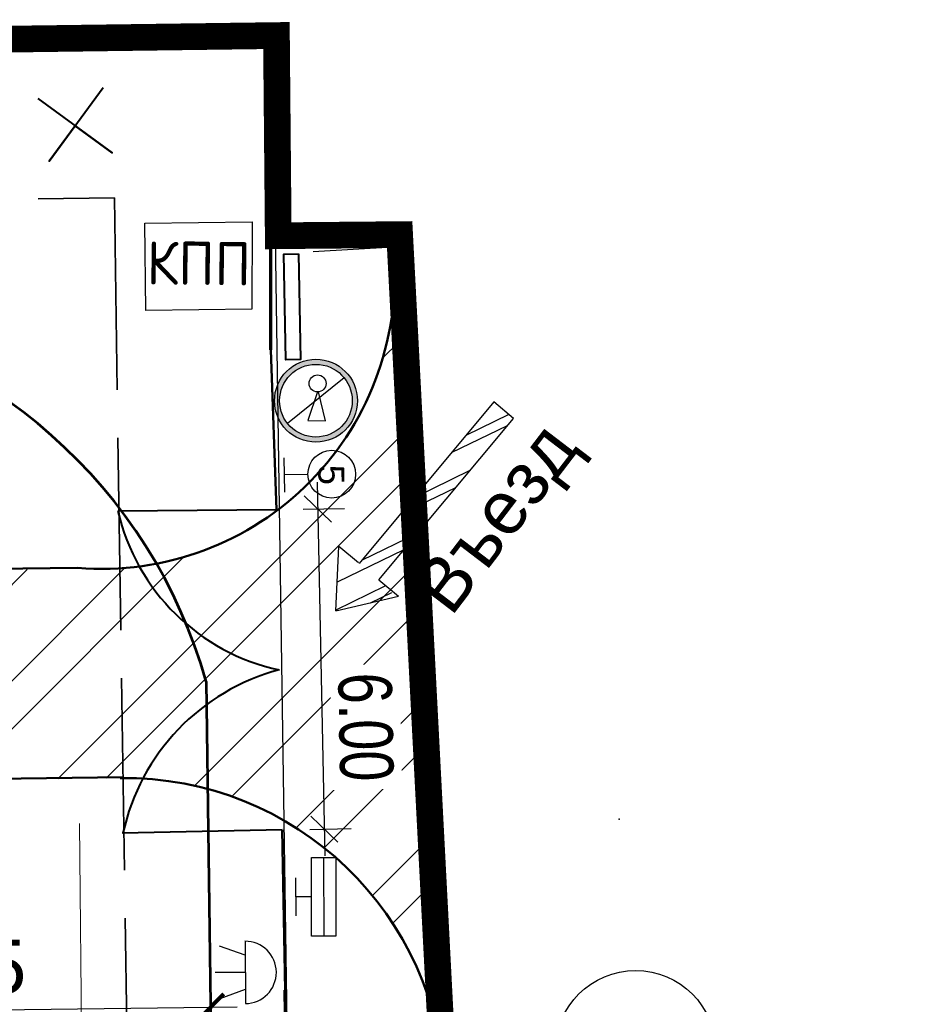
# Model space of a CAD drawing. Header units: millimetres. Extents: x -1417942937 to 6455317, y -572870874 to 774296.
# Tile 31 of 76: x 3227661 to 3227678, y 386199 to 386217. Entities that reach past the tile are written whole.
import ezdxf

# ---------------------------------------------------------------- set-up
doc = ezdxf.new("R2010")
doc.units = ezdxf.units.MM
doc.linetypes.add('ACAD_ISO02W100', pattern=[15, 12, -3])
doc.linetypes.add('ACAD_ISO04W100', pattern=[30, 24, -3, 0, -3])
for name, color, linetype, lineweight in [('000_Опасная зона', 10, 'Continuous', 35), ('0_ВЫНОСКИ', 250, 'Continuous', 20), ('Мои размеры', 7, 'Continuous', 25), ('Уровень3', 7, 'Continuous', 30)]:
    doc.layers.add(name, color=color, linetype=linetype, lineweight=lineweight)
for name, color, linetype in [('1 Граница благоустройства', 7, 'Continuous'), ('1 Здание', 7, 'Continuous'), ('1 Здание 31.10.22', 7, 'Continuous'), ('1 Оси', 7, 'Continuous'), ('1 откос', 7, 'Continuous'), ('1 проезды', 7, 'Continuous'), ('ТОЧКИ_ОБОСНОВАНИЯ', 255, 'Continuous')]:
    doc.layers.add(name, color=color, linetype=linetype)
doc.styles.add('ACAD14', font='arial.ttf', dxfattribs={"width": 0.75, "height": 1.5})
doc.styles.add('Arial', font='arial.ttf')
doc.styles.add('GOST-2.304_Type-B', font='GOST Common.ttf')
doc.styles.get("Standard").update_dxf_attribs({"font": 'arial.ttf'})
doc.styles.add('ДИПЛОМ', font='isocpeui.ttf')
doc.linetypes.add('OZ_krana', pattern='A,20,[130,ltypeshp.shx,S=3,R=0,X=0,Y=3],-0.01,[130,ltypeshp.shx,S=1.414,R=45,X=1,Y=5],-0.01,[130,ltypeshp.shx,S=1.414,R=-45,X=1,Y=3],20,-5,0,2,-5', length=52.02)
doc.linetypes.add('зигзаг', pattern='A,0.0001,-0.2,[131,ltypeshp.shx,S=0.2,R=0,X=-0.2,Y=0],-0.4,[131,ltypeshp.shx,S=0.2,R=180,X=0.2,Y=0],-0.2', length=0.8001)
doc.linetypes.add('ограждение2', pattern='A,6.35,-2.54,[132,ltypeshp.shx,S=2.54,R=0,X=-2.54,Y=0],-2.54,25.4', length=36.83)
doc.dimstyles.new('Генплан-чел', dxfattribs={"dimtxt": 1.5, "dimasz": 0.5, "dimexe": 0.5, "dimexo": 0.5, "dimtad": 1, "dimzin": 0, "dimdsep": 46, "dimtxsty": 'ACAD14', "dimblk": 'OBLIQUE', "dimcen": 1, "dimdle": 0.5, "dimclrd": 256, "dimclre": 256, "dimclrt": 256, "dimadec": 8, "dimazin": 2, "dimtfac": 1, "dimtmove": 0, "dimatfit": 3, "dimldrblk": 'OPEN30', "dimfxl": 0.5, "dimtfill": 1, "dimtfillclr": 256, "dimtolj": 1, "dimtzin": 0, "dimlwd": -1, "dimlwe": -1, "dimarcsym": 0})
picture_1 = doc.add_image_def('image2.tif', size_in_pixel=(27388, 31050))

# ---------------------------------------------------------------- blocks, each defined once
blk = doc.blocks.new('егыук5к')
at = {"layer": '1 Оси', "color": 1, "lineweight": 30, "ltscale": 100}
blk.add_circle((-52828, -86834), 1500, dxfattribs=at)
blk = doc.blocks.new('5 кмч')
at = {"color": 18, "linetype": 'Continuous', "lineweight": 30, "true_color": 0x000000}
for points in [[(2610.542, 2777.315), (2610.542, 2776.584)], [(2610.008, 2776.584), (2611.076, 2776.584)]]:
    blk.add_lwpolyline(points, dxfattribs=at)
blk.add_circle((2610.542, 2778.051), 0.736, dxfattribs=at)
at = {"color": 18, "linetype": 'Continuous', "lineweight": 18, "ltscale": 100, "true_color": 0x000000, "insert": (2610.25, 2778.436), "char_height": 0.8, "width": 8583.50247, "attachment_point": 1}
blk.add_mtext('{\\fArial|b0|i0|c204|p34;5}', dxfattribs=at)
blk = doc.blocks.new('паспорт')
at = {"layer": 'Уровень3', "color": 18, "lineweight": 25, "true_color": 0x000000}
for p, q in [((8435629, -986726), (8439527, -986726)), ((8435629, -987927), (8435629, -986726)), ((8439527, -986726), (8439527, -987927)), ((8435629, -987326), (8439527, -987326)), ((8439527, -987927), (8435629, -987927)), ((8437578, -987927), (8437578, -988706)), ((8437578, -988706), (8436639, -988706)), ((8437578, -988706), (8438517, -988706))]:
    blk.add_line(p, q, dxfattribs=at)
blk = doc.blocks.new('_Oblique')
at = {"color": 0, "linetype": 'ByBlock', "lineweight": -2}
blk.add_line((-0.5, -0.5), (0.5, 0.5), dxfattribs=at)
blk = doc.blocks.new('*D135')
at = {"layer": '1 Здание', "transparency": 16777216}
for p, q in [((3227667.028, 386208.718), (3227667.17, 386201.72)), ((3227666.763, 386208.213), (3227667.538, 386208.228)), ((3227666.885, 386202.214), (3227667.66, 386202.23))]:
    blk.add_line(p, q, dxfattribs=at)
at = {"layer": 'Defpoints', "color": 0, "transparency": 16777216}
for p in [(3227666.263, 386208.202), (3227666.385, 386202.204), (3227667.16, 386202.219)]:
    blk.add_point(p, dxfattribs=at)
at = {"layer": '1 Здание', "transparency": 16777216, "xscale": 0.5, "yscale": 0.5, "zscale": 0.5}
for p, rotation in [((3227667.038, 386208.218), 91.16661453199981), ((3227667.16, 386202.219), 271.1666145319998)]:
    blk.add_blockref('_Oblique', p, dxfattribs=dict(at, rotation=rotation))
at = {"layer": '1 Здание', "lineweight": 50, "transparency": 16777216, "insert": (3227667.932, 386204.132), "char_height": 1.5, "attachment_point": 5, "rotation": 271.1666, "style": 'ACAD14', "bg_fill": 3, "box_fill_scale": 1.1, "bg_fill_color": 256, "bg_fill_true_color": 13158600, "bg_fill_transparency": 0}
blk.add_mtext('\\A1;{\\H0.66667x;6.00}', dxfattribs=at)
blk = doc.blocks.new('_Open30')
at = {"color": 0, "linetype": 'ByBlock', "lineweight": -2}
for p, q in [((-1, 0.268), (0, 0)), ((0, 0), (-1, -0.268)), ((0, 0), (-1, 0))]:
    blk.add_line(p, q, dxfattribs=at)
blk = doc.blocks.new('_ArchTick')
at = {"color": 0, "linetype": 'ByBlock', "const_width": 0.15}
blk.add_lwpolyline([(-0.5, -0.5), (0.5, 0.5)], dxfattribs=at)
blk = doc.blocks.new('*D192')
at = {"layer": '1 Здание', "transparency": 16777216}
for p, q in [((3227665.024, 386199.126), (3227665.02, 386199.38)), ((3227657.275, 386199.022), (3227657.271, 386199.275)), ((3227665.527, 386198.886), (3227656.778, 386198.769))]:
    blk.add_line(p, q, dxfattribs=at)
at = {"layer": 'Defpoints', "color": 0, "transparency": 16777216}
for p in [(3227657.278, 386198.775), (3227665.031, 386198.626), (3227657.281, 386198.522)]:
    blk.add_point(p, dxfattribs=at)
at = {"layer": '1 Здание', "transparency": 16777216, "xscale": 0.5, "yscale": 0.5, "zscale": 0.5}
for p, rotation in [((3227665.027, 386198.88), 0.7705002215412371), ((3227657.278, 386198.775), 180.7705002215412)]:
    blk.add_blockref('_ArchTick', p, dxfattribs=dict(at, rotation=rotation))
at = {"layer": '1 Здание', "lineweight": 50, "transparency": 16777216, "insert": (3227660.211, 386199.623), "char_height": 1.5, "attachment_point": 5, "rotation": 0.7705, "style": 'Arial', "bg_fill": 3, "box_fill_scale": 1.1, "bg_fill_color": 256, "bg_fill_true_color": 13158600, "bg_fill_transparency": 0}
blk.add_mtext('\\A1;{\\H0.66667x;7.75}', dxfattribs=at)

msp = doc.modelspace()

# ---------------------------------------------------------------- hatches: boundary and pattern name
h = msp.add_hatch()
h.set_pattern_fill('ANSI32', color=44, scale=0.2)
edge = h.paths.add_edge_path()
edge.add_arc((3227632.987, 386174.557), 8.89, 224.1228, 266.3552)
edge.add_line((3227632.422, 386165.684), (3227613.228, 386164.967))
edge.add_line((3227613.228, 386164.967), (3227613.224, 386164.973))
edge.add_arc((3227612.625, 386172.95), 7.999, 274.2974, 360.002)
edge.add_line((3227620.624, 386172.95), (3227620.402, 386199.196))
edge.add_arc((3227629.525, 386197.474), 9.284, 90, 169.3143, ccw=False)
edge.add_line((3227629.525, 386206.758), (3227662.983, 386207.095))
edge.add_arc((3227662.983, 386212.588), 5.493, 270, 360)
edge.add_line((3227668.476, 386212.588), (3227669.367, 386198.023))
edge.add_arc((3227663.406, 386197.153), 6.024, 8.3001, 89.907)
edge.add_line((3227663.415, 386203.177), (3227635.724, 386202.823))
edge.add_arc((3227635.886, 386190.824), 12, 90.7705, 180)
edge.add_line((3227623.886, 386190.824), (3227624.11, 386174.065))
edge.add_arc((3227632.927, 386174.503), 8.827, 182.8445, 260.37)
edge.add_arc((3227632.987, 386174.557), 8.89, 224.1228, 260.0447, ccw=False)
h = msp.add_hatch(color=1)
h.dxf.hatch_style = 1
h.paths.add_polyline_path([(3227666.225, 386210.247, 1), (3227667.779, 386210.247, 1)])
h.paths.add_polyline_path([(3227667.683, 386210.247, -1), (3227666.322, 386210.247, -1)], flags=16)

# ---------------------------------------------------------------- linework, layer by layer
at = {"color": 5, "linetype": 'зигзаг', "lineweight": 50, "ltscale": 1.3}
for p, q in [((3227666.263, 386208.202), (3227666.159, 386211.201)), ((3227666.423, 386199.204), (3227666.368, 386202.203))]:
    msp.add_line(p, q, dxfattribs=at)
at = {"lineweight": 30, "ltscale": 20}
for p, q in [((3227670.335, 386210.224), (3227667.81, 386207.197)), ((3227670.704, 386209.916), (3227670.335, 386210.224)), ((3227668.178, 386206.889), (3227670.704, 386209.916)), ((3227670.618, 386209.988), (3227669.81, 386209.594)), ((3227669.543, 386209.274), (3227670.591, 386209.781)), ((3227669.887, 386208.938), (3227668.832, 386208.422)), ((3227668.574, 386208.112), (3227669.622, 386208.619)), ((3227668.91, 386207.767), (3227667.855, 386207.251)), ((3227667.373, 386206.311), (3227667.428, 386207.515)), ((3227667.404, 386206.854), (3227668.653, 386207.458)), ((3227667.797, 386207.207), (3227667.428, 386207.515)), ((3227668.178, 386206.889), (3227668.546, 386206.582)), ((3227668.291, 386206.771), (3227667.373, 386206.322)), ((3227667.373, 386206.311), (3227668.546, 386206.582)), ((3227668.025, 386206.461), (3227668.421, 386206.653))]:
    msp.add_line(p, q, dxfattribs=at)
at = {"lineweight": 30, "ltscale": 150}
for p, q in [((3227665.673, 386200.119, -318.505), (3227665.68, 386198.951, -318.505)), ((3227665.676, 386199.535, -318.505), (3227665.115, 386199.532, -318.505))]:
    msp.add_line(p, q, dxfattribs=at)
at = {"lineweight": 30}
for p, q in [((3227665.674, 386199.859, -318.505), (3227665.195, 386200.027, -318.505)), ((3227665.678, 386199.211, -318.505), (3227665.201, 386199.037, -318.505))]:
    msp.add_line(p, q, dxfattribs=at)
at = {"color": 1, "lineweight": 40}
msp.add_lwpolyline([(3227661.793, 386215.908), (3227663.186, 386214.889), (3227662.489, 386215.398), (3227662.002, 386214.733), (3227663.014, 386216.115)], dxfattribs=at)
at = {"color": 6, "linetype": 'ACAD_ISO02W100', "lineweight": 35, "ltscale": 0.3}
msp.add_lwpolyline([(3227663.226, 386214.049), (3227663.806, 386175.044), (3227612.933, 386174.237), (3227612.304, 386213.365)], close=True, dxfattribs=at)
at = {"color": 18, "lineweight": 30, "true_color": 0x000000}
msp.add_lwpolyline([(3227663.817, 386211.94), (3227663.797, 386213.574), (3227665.806, 386213.597), (3227665.801, 386211.964), (3227663.817, 386211.94)], dxfattribs=at)
at = {"color": 18, "lineweight": 40, "true_color": 0x000000}
msp.add_lwpolyline([(3227666.676, 386212.997), (3227666.712, 386211.018), (3227666.436, 386211.013), (3227666.4, 386212.992)], close=True, dxfattribs=at)
at = {"color": 1, "lineweight": 30}
msp.add_lwpolyline([(3227667.533, 386210.673), (3227666.472, 386209.821)], dxfattribs=at)
at = {"lineweight": 25}
msp.add_lwpolyline([(3227667.033, 386210.411), (3227666.848, 386209.877), (3227667.18, 386209.872), (3227667.047, 386210.412)], dxfattribs=at)
at = {"color": 5, "linetype": 'ограждение2', "lineweight": 70, "ltscale": 0.08}
msp.add_lwpolyline([(3227627.563, 386171.67), (3227666.813, 386172.116), (3227666.423, 386199.204)], dxfattribs=at)
for radius in [0.777, 0.681]:
    msp.add_circle((3227667.002, 386210.247), radius)
at = {"lineweight": 25}
msp.add_circle((3227667.033, 386210.57), 0.159, dxfattribs=at)
at = {"color": 7, "lineweight": 30}
msp.add_arc((3227665.676, 386199.535, -318.505), 0.584, 270.3691, 90.3691, dxfattribs=at)
at = {"layer": '000_Опасная зона', "linetype": 'OZ_krana', "lineweight": 53, "ltscale": 0.12}
msp.add_arc((3227655.67, 386202.376), 9.635, 15.7218, 81.357, dxfattribs=at)
at = {"layer": '0_ВЫНОСКИ', "color": 5, "lineweight": 40, "ltscale": 500}
for p, q in [((3227666.263, 386208.202), (3227663.292, 386208.178)), ((3227666.368, 386202.203), (3227663.369, 386202.142))]:
    msp.add_line(p, q, dxfattribs=at)
for centre, radius, start, end in [((3227667.14, 386209.064), 3.948, 192.9658, 257.9443), ((3227667.356, 386201.275), 4.064, 104.8438, 167.6698)]:
    msp.add_arc(centre, radius, start, end, dxfattribs=at)
at = {"layer": '1 Граница благоустройства', "color": 32, "linetype": 'ACAD_ISO04W100', "lineweight": 18, "ltscale": 0.5, "true_color": 0xcd6928}
msp.add_lwpolyline([(3227612.915, 386164.955, 0.5, 0.5, 0), (3227612.896, 386166.158, 0.5, 0.5, 0), (3227616.498, 386167.676, 0.5, 0.5, 0), (3227617.128, 386168.524, 0.5, 0.5, 0), (3227612.397, 386171.229, 0.5, 0.5, 0), (3227609.982, 386171.19, 0.5, 0.5, 0), (3227609.956, 386172.806, 0.5, 0.5, 0), (3227609.214, 386173.242, 0.5, 0.5, 0), (3227602.031, 386185.299, 0.5, 0.5, 0), (3227600.418, 386188.99, 0.5, 0.5, 0), (3227599.647, 386188.614, 0.5, 0.5, 0), (3227598.365, 386190.968, 0.5, 0.5, 0), (3227601.016, 386192.283, 0.5, 0.5, 0), (3227602.137, 386189.894, 0.5, 0.5, 0), (3227601.452, 386189.504, 0.5, 0.5, 0), (3227604.017, 386186.172, 0.5, 0.5, 0), (3227609.903, 386176.099, 0.5, 0.5, 0), (3227609.256, 386216.324, 0.5, 0.5, 0), (3227666.262, 386217.089, 0.5, 0.5, 0), (3227666.296, 386213.338, 0.5, 0.5, 0), (3227668.57, 386213.359, 0.5, 0.5, 0), (3227670.972, 386167.124, 0.5, 0.5, 0), (3227612.528, 386164.941, 0, 0, 0)], format="xyseb", dxfattribs=at)
at = {"layer": '1 Здание', "color": 44, "lineweight": 50}
for p, q in [((3227662.537, 386207.114), (3227629.658, 386206.757)), ((3227635.724, 386202.823), (3227663.389, 386203.195))]:
    msp.add_line(p, q, dxfattribs=at)
at = {"layer": '1 Здание', "color": 7, "lineweight": 30}
msp.add_lwpolyline([(3227666.952, 386213.043), (3227668.449, 386213.132)], dxfattribs=at)
at = {"layer": '1 Здание', "color": 44, "lineweight": 50}
for centre, radius, start, end in [((3227662.983, 386212.588), 5.493, 265.341, 5.6837), ((3227663.415, 386197.177), 6, 1.5611, 90.7705)]:
    msp.add_arc(centre, radius, start, end, dxfattribs=at)
at = {"layer": '1 откос', "color": 7, "lineweight": 20}
msp.add_lwpolyline([(3227662.617, 386197.827), (3227662.571, 386202.324)], dxfattribs=at)
at = {"layer": 'ТОЧКИ_ОБОСНОВАНИЯ'}
msp.add_point((3227672.682, 386202.404, 0.2), dxfattribs=at)

# ---------------------------------------------------------------- block references
at = {"linetype": 'Continuous', "lineweight": 30, "xscale": 0.6075, "yscale": 0.6075, "zscale": 0.6075, "rotation": 270.9617968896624}
msp.add_blockref('5 кмч', (3225953.25, 387766.222), dxfattribs=at)
at = {"layer": '1 Здание 31.10.22', "color": 5, "lineweight": 60, "xscale": 0.001, "yscale": 0.001, "zscale": 0.001, "rotation": 90.7705}
msp.add_blockref('егыук5к', (3227585.454, 386249.727), dxfattribs=at)
at = {"layer": 'Мои размеры', "lineweight": 30, "xscale": 0.0003780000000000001, "yscale": 0.0003780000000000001, "zscale": 0.0003780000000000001, "rotation": 270.0408998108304}
msp.add_blockref('паспорт', (3228038.079, 389390.62), dxfattribs=at)

# ---------------------------------------------------------------- texts
at = {"lineweight": -3, "insert": (3227669.958, 386208.368), "char_height": 0.99, "width": 3.9645, "attachment_point": 2, "rotation": 52.6262, "style": 'ДИПЛОМ'}
msp.add_mtext('{\\fArial|b0|i0|c204|p34;Въезд}', dxfattribs=at)
at = {"layer": '1 проезды', "color": 18, "lineweight": 20, "true_color": 0x000000, "style": 'GOST-2.304_Type-B'}
msp.add_text('КПП', height=0.8076, rotation=359.3056, dxfattribs=at).set_placement((3227663.827, 386212.428))

# ---------------------------------------------------------------- pictures from other files: only their frames are drawn
image = msp.add_image(picture_1, insert=(3227525.615, 386119.454), size_in_units=(684.563, 776.095))
image.dxf.flags = 7

# ---------------------------------------------------------------- next in the draw order: dimensions: what is measured, and where the dimension line sits
at = {"layer": '1 Здание', "color": 5, "lineweight": 50}
for base, p1, p2, angle, override, picture, middle in [((3227667.16, 386202.219), (3227666.263, 386208.202), (3227666.385, 386202.204), 271.1666, {"dimgap": 0.3}, '*D135', (3227667.121, 386204.116)), ((3227657.278, 386198.775), (3227665.031, 386198.626), (3227657.281, 386198.522), 180.7705, {"dimgap": 0.3, "dimtxsty": 'Arial', "dimblk1": 'ArchTick', "dimblk2": 'ArchTick', "dimsah": 1}, '*D192', (3227660.222, 386198.815))]:
    dim = msp.add_linear_dim(base=base, p1=p1, p2=p2, angle=angle, text='{\\H0.66667x;<>}', dimstyle='Генплан-чел', override=override, dxfattribs=at)
    dim.commit()
    dim.dimension.update_dxf_attribs({"geometry": picture, "text_midpoint": middle, "dimtype": 161})

# ---------------------------------------------------------------- next in the draw order: linework, layer by layer
at = {"color": 3, "lineweight": 30}
msp.add_lwpolyline([(3227666.181, 386217.089), (3227666.85, 386172.092), (3227609.982, 386171.19), (3227609.256, 386216.324)], close=True, dxfattribs=at)
at = {"color": 5, "linetype": 'ограждение2', "lineweight": 70, "ltscale": 0.08}
msp.add_lwpolyline([(3227666.159, 386211.201), (3227666.159, 386216.897), (3227609.558, 386216.172), (3227610.06, 386171.404), (3227617.567, 386171.454)], dxfattribs=at)
at = {"layer": '000_Опасная зона', "linetype": 'OZ_krana', "lineweight": 53, "ltscale": 0.12}
msp.add_line((3227664.945, 386204.987), (3227665.283, 386179.772), dxfattribs=at)

doc.saveas('drawing.dxf')
